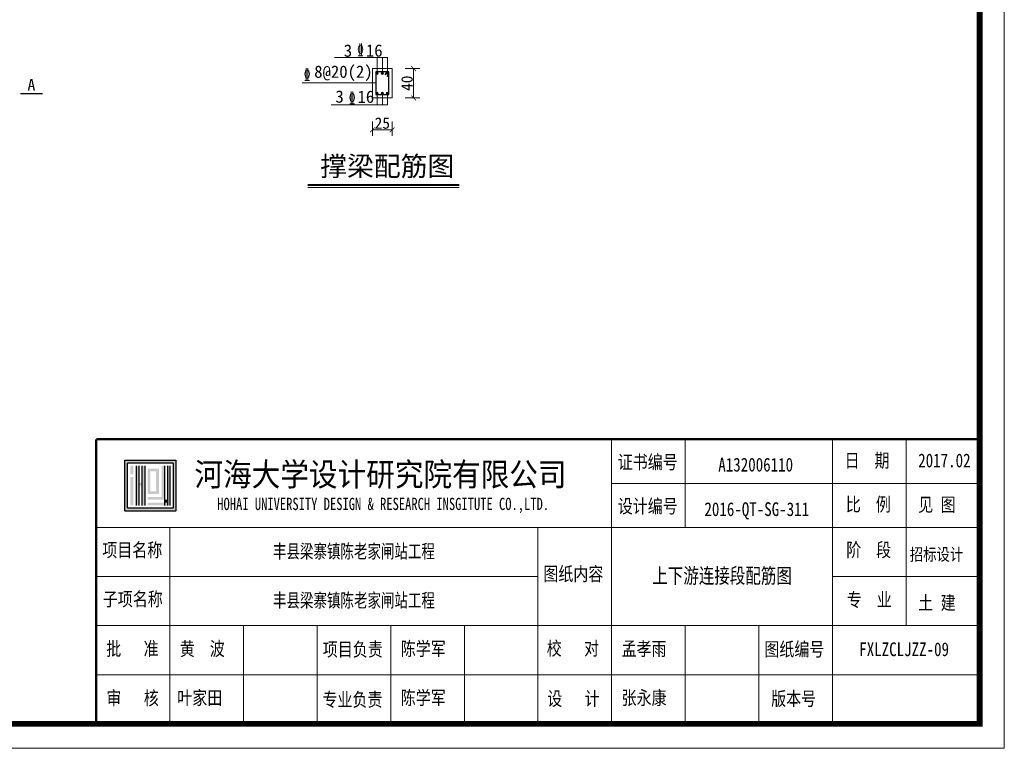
# Model space of a CAD drawing. Extents: x -13074 to 1448651, y 3648755 to 8081248.
# Tile 110 of 173: x 561408 to 561608, y 3858485 to 3858634. Entities that reach past the tile are written whole.
import ezdxf

# ---------------------------------------------------------------- set-up
doc = ezdxf.new("R2010")
doc.units = 0
doc.layers.get('0').update_dxf_attribs({"linetype": 'CONTINUOUS'})
for name, color, linetype, lineweight in [('0.09标注线', 3, 'CONTINUOUS', 9), ('0.13填充', 8, 'CONTINUOUS', 9), ('0.13文字', 255, 'CONTINUOUS', 13), ('0.13轮廓', 4, 'CONTINUOUS', 13), ('0.30粗线', 7, 'CONTINUOUS', 30), ('SHEET', 1, 'CONTINUOUS', 15), ('文字', 7, 'CONTINUOUS', 15)]:
    doc.layers.add(name, color=color, linetype=linetype, lineweight=lineweight)
doc.layers.add('HOHAITK', color=7, linetype='CONTINUOUS')
doc.styles.add('-仿宋_GB2312', font='FangSong_GB2312.ttf')
doc.styles.add('CHX-1', font='tssdeng.shx', dxfattribs={"width": 0.7, "height": 300, "bigfont": 'atssdchn.shx'})
doc.styles.add('FHZ', font='FangSong_GB2312.ttf', dxfattribs={"width": 0.7070000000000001, "height": 300})
doc.styles.add('HOHAITK', font='simhei.ttf')
doc.dimstyles.new('副本 (5) (2) STANDARD', dxfattribs={"dimtxt": 2.3, "dimasz": 1, "dimexe": 1.25, "dimexo": 1.5, "dimgap": 0.2, "dimtad": 1, "dimdec": 1, "dimzin": 0, "dimdsep": 46, "dimtxsty": '-仿宋_GB2312', "dimblk": 'ARCHTICK', "dimcen": 0.09, "dimadec": 0, "dimazin": 0, "dimtfac": 1, "dimtdec": 1, "dimtix": 1, "dimtmove": 2, "dimatfit": 3, "dimfxl": 1.7, "dimfxlon": 1, "dimtolj": 1, "dimtzin": 0, "dimlwd": 9, "dimlwe": 9, "dimarcsym": 0})

# ---------------------------------------------------------------- blocks, each defined once
blk = doc.blocks.new('_ARCHTICK')
at = {"color": 0, "linetype": 'ByBlock', "const_width": 0.15}
blk.add_lwpolyline([(-0.5, -0.5), (0.5, 0.5)], dxfattribs=at)

msp = doc.modelspace()

# ---------------------------------------------------------------- hatches: boundary and pattern name
at = {"layer": '0.30粗线'}
for points in [[(561480.3573246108, 3858623.076785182, 1), (561480.8573246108, 3858623.076785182, 1)], [(561481.4581820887, 3858623.077284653, -1), (561481.9581820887, 3858623.077284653, -1)], [(561482.4989141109, 3858623.076785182, 1), (561482.9989141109, 3858623.076785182, 1)], [(561480.3573246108, 3858618.995914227, -1), (561480.8573246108, 3858618.995914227, -1)], [(561481.4581820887, 3858618.995914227, -1), (561481.9581820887, 3858618.995914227, -1)], [(561482.4989141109, 3858618.995914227, -1), (561482.9989141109, 3858618.995914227, -1)]]:
    msp.add_hatch(color=256, dxfattribs=at).paths.add_polyline_path(points)
at = {"layer": 'HOHAITK', "ltscale": 1000}
h = msp.add_hatch(color=7, dxfattribs=at)
h.paths.add_polyline_path([(561439.5431472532, 3858533.849293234, 0.4142135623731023), (561439.6306892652, 3858533.936835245), (561439.6306892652, 3858544.16174225, 0.4142135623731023), (561439.5431472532, 3858544.249284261), (561429.3182402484, 3858544.249284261, 0.4142135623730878), (561429.2306982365, 3858544.16174225), (561429.2306982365, 3858533.936835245, 0.4142135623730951), (561429.3182402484, 3858533.849293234)])
h.paths.add_polyline_path([(561429.8084755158, 3858534.427070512), (561429.8084755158, 3858543.671506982), (561439.0529119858, 3858543.671506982), (561439.0529119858, 3858534.427070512)], flags=16)
at = {"layer": 'HOHAITK'}
h = msp.add_hatch(color=7, dxfattribs=at)
h.paths.add_polyline_path([(561430.9640300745, 3858543.093729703), (561430.3862527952, 3858543.093729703), (561430.3862527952, 3858542.515952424), (561430.9640300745, 3858542.515952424)])
h.paths.add_polyline_path([(561430.9640300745, 3858542.515952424), (561430.3862527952, 3858542.515952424), (561430.3862527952, 3858541.938175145), (561430.9640300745, 3858541.938175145)])
h.paths.add_polyline_path([(561430.9640300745, 3858541.938175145), (561430.3862527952, 3858541.938175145), (561430.3862527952, 3858541.360397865), (561430.9640300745, 3858541.360397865)])
h.paths.add_polyline_path([(561430.9640300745, 3858540.782620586), (561430.3862527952, 3858540.782620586), (561430.3862527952, 3858540.204843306), (561430.9640300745, 3858540.204843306)])
h.paths.add_polyline_path([(561430.9640300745, 3858540.204843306), (561430.3862527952, 3858540.204843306), (561430.3862527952, 3858539.627066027), (561430.9640300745, 3858539.627066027)])
h.paths.add_polyline_path([(561430.9640300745, 3858539.627066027), (561430.3862527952, 3858539.627066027), (561430.3862527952, 3858539.049288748), (561430.9640300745, 3858539.049288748)])
h.paths.add_polyline_path([(561430.9640300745, 3858539.049288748), (561430.3862527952, 3858539.049288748), (561430.3862527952, 3858538.471511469), (561430.9640300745, 3858538.471511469)])
h.paths.add_polyline_path([(561430.9640300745, 3858538.471511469), (561430.3862527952, 3858538.471511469), (561430.3862527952, 3858537.893734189), (561430.9640300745, 3858537.893734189)])
h.paths.add_polyline_path([(561430.9640300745, 3858537.893734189), (561430.3862527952, 3858537.893734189), (561430.3862527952, 3858537.31595691), (561430.9640300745, 3858537.31595691)])
h.paths.add_polyline_path([(561430.9640300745, 3858537.31595691), (561430.3862527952, 3858537.31595691), (561430.3862527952, 3858536.73817963), (561430.9640300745, 3858536.73817963)])
h.paths.add_polyline_path([(561430.9640300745, 3858536.73817963), (561430.3862527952, 3858536.73817963), (561430.3862527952, 3858536.160402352), (561430.9640300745, 3858536.160402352)])
h.paths.add_polyline_path([(561430.9640300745, 3858536.160402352), (561430.3862527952, 3858536.160402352), (561430.3862527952, 3858535.582625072), (561430.9640300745, 3858535.582625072)])
h.paths.add_polyline_path([(561430.9640300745, 3858535.582625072), (561430.3862527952, 3858535.582625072), (561430.3862527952, 3858535.004847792), (561430.9640300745, 3858535.004847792)])
h = msp.add_hatch(color=7, dxfattribs=at)
h.paths.add_polyline_path([(561432.1195846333, 3858543.093729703), (561431.5418073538, 3858543.093729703), (561431.5418073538, 3858542.515952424), (561432.1195846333, 3858542.515952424)])
h.paths.add_polyline_path([(561432.1195846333, 3858542.515952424), (561431.5418073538, 3858542.515952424), (561431.5418073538, 3858541.938175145), (561432.1195846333, 3858541.938175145)])
h.paths.add_polyline_path([(561432.1195846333, 3858541.938175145), (561431.5418073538, 3858541.938175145), (561431.5418073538, 3858541.360397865), (561432.1195846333, 3858541.360397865)])
h.paths.add_polyline_path([(561432.1195846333, 3858541.360397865), (561431.5418073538, 3858541.360397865), (561431.5418073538, 3858540.782620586), (561432.1195846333, 3858540.782620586)])
h.paths.add_polyline_path([(561432.1195846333, 3858540.782620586), (561431.5418073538, 3858540.782620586), (561431.5418073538, 3858540.204843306), (561432.1195846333, 3858540.204843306)])
h.paths.add_polyline_path([(561432.1195846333, 3858540.204843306), (561431.5418073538, 3858540.204843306), (561431.5418073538, 3858539.627066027), (561432.1195846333, 3858539.627066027)])
h.paths.add_polyline_path([(561432.1195846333, 3858539.627066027), (561431.5418073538, 3858539.627066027), (561431.5418073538, 3858539.049288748), (561432.1195846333, 3858539.049288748)])
h.paths.add_polyline_path([(561432.1195846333, 3858539.049288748), (561431.5418073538, 3858539.049288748), (561431.5418073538, 3858538.471511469), (561432.1195846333, 3858538.471511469)])
h.paths.add_polyline_path([(561432.1195846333, 3858538.471511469), (561431.5418073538, 3858538.471511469), (561431.5418073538, 3858537.893734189), (561432.1195846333, 3858537.893734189)])
h.paths.add_polyline_path([(561432.1195846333, 3858537.893734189), (561431.5418073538, 3858537.893734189), (561431.5418073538, 3858537.31595691), (561432.1195846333, 3858537.31595691)])
h.paths.add_polyline_path([(561432.1195846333, 3858537.31595691), (561431.5418073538, 3858537.31595691), (561431.5418073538, 3858536.73817963), (561432.1195846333, 3858536.73817963)])
h.paths.add_polyline_path([(561432.1195846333, 3858536.73817963), (561431.5418073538, 3858536.73817963), (561431.5418073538, 3858536.160402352), (561432.1195846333, 3858536.160402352)])
h.paths.add_polyline_path([(561432.1195846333, 3858536.160402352), (561431.5418073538, 3858536.160402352), (561431.5418073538, 3858535.582625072), (561432.1195846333, 3858535.582625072)])
h.paths.add_polyline_path([(561432.1195846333, 3858535.582625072), (561431.5418073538, 3858535.582625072), (561431.5418073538, 3858535.004847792), (561432.1195846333, 3858535.004847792)])
h = msp.add_hatch(color=7, dxfattribs=at)
h.paths.add_polyline_path([(561432.6973619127, 3858539.627066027), (561432.1195846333, 3858539.627066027), (561432.1195846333, 3858539.049288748), (561432.6973619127, 3858539.049288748)])
h.paths.add_polyline_path([(561433.2751391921, 3858539.627066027), (561432.6973619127, 3858539.627066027), (561432.6973619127, 3858539.049288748), (561433.2751391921, 3858539.049288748)])
h.paths.add_polyline_path([(561433.2751391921, 3858540.204843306), (561432.6973619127, 3858540.204843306), (561432.6973619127, 3858539.627066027), (561433.2751391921, 3858539.627066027)])
h.paths.add_polyline_path([(561433.2751391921, 3858540.782620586), (561432.6973619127, 3858540.782620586), (561432.6973619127, 3858540.204843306), (561433.2751391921, 3858540.204843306)])
h.paths.add_polyline_path([(561433.2751391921, 3858541.360397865), (561432.6973619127, 3858541.360397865), (561432.6973619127, 3858540.782620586), (561433.2751391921, 3858540.782620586)])
h.paths.add_polyline_path([(561433.2751391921, 3858541.938175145), (561432.6973619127, 3858541.938175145), (561432.6973619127, 3858541.360397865), (561433.2751391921, 3858541.360397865)])
h.paths.add_polyline_path([(561433.2751391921, 3858542.515952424), (561432.6973619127, 3858542.515952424), (561432.6973619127, 3858541.938175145), (561433.2751391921, 3858541.938175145)])
h.paths.add_polyline_path([(561433.2751391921, 3858543.093729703), (561432.6973619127, 3858543.093729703), (561432.6973619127, 3858542.515952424), (561433.2751391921, 3858542.515952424)])
h.paths.add_polyline_path([(561433.2751391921, 3858539.049288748), (561432.6973619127, 3858539.049288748), (561432.6973619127, 3858538.471511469), (561433.2751391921, 3858538.471511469)])
h.paths.add_polyline_path([(561433.2751391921, 3858538.471511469), (561432.6973619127, 3858538.471511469), (561432.6973619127, 3858537.893734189), (561433.2751391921, 3858537.893734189)])
h.paths.add_polyline_path([(561433.2751391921, 3858537.893734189), (561432.6973619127, 3858537.893734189), (561432.6973619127, 3858537.31595691), (561433.2751391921, 3858537.31595691)])
h.paths.add_polyline_path([(561433.2751391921, 3858537.31595691), (561432.6973619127, 3858537.31595691), (561432.6973619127, 3858536.73817963), (561433.2751391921, 3858536.73817963)])
h.paths.add_polyline_path([(561433.2751391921, 3858536.73817963), (561432.6973619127, 3858536.73817963), (561432.6973619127, 3858536.160402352), (561433.2751391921, 3858536.160402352)])
h.paths.add_polyline_path([(561433.2751391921, 3858536.160402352), (561432.6973619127, 3858536.160402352), (561432.6973619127, 3858535.582625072), (561433.2751391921, 3858535.582625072)])
h.paths.add_polyline_path([(561433.2751391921, 3858535.582625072), (561432.6973619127, 3858535.582625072), (561432.6973619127, 3858535.004847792), (561433.2751391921, 3858535.004847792)])
h = msp.add_hatch(color=7, dxfattribs=at)
h.paths.add_polyline_path([(561434.4306937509, 3858536.73817963), (561433.8529164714, 3858536.73817963), (561433.8529164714, 3858536.160402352), (561434.4306937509, 3858536.160402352)])
h.paths.add_polyline_path([(561435.0084710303, 3858536.73817963), (561434.4306937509, 3858536.73817963), (561434.4306937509, 3858536.160402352), (561435.0084710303, 3858536.160402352)])
h.paths.add_polyline_path([(561435.5862483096, 3858536.73817963), (561435.0084710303, 3858536.73817963), (561435.0084710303, 3858536.160402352), (561435.5862483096, 3858536.160402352)])
h.paths.add_polyline_path([(561436.1640255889, 3858536.73817963), (561435.5862483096, 3858536.73817963), (561435.5862483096, 3858536.160402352), (561436.1640255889, 3858536.160402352)])
h.paths.add_polyline_path([(561436.7418028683, 3858536.73817963), (561436.1640255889, 3858536.73817963), (561436.1640255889, 3858536.160402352), (561436.7418028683, 3858536.160402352)])
h.paths.add_polyline_path([(561437.3195801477, 3858536.73817963), (561436.7418028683, 3858536.73817963), (561436.7418028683, 3858536.160402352), (561437.3195801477, 3858536.160402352)])
h.paths.add_polyline_path([(561437.3195801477, 3858537.31595691), (561436.7418028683, 3858537.31595691), (561436.7418028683, 3858536.73817963), (561437.3195801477, 3858536.73817963)])
h.paths.add_polyline_path([(561437.3195801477, 3858537.893734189), (561436.7418028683, 3858537.893734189), (561436.7418028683, 3858537.31595691), (561437.3195801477, 3858537.31595691)])
h.paths.add_polyline_path([(561437.3195801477, 3858538.471511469), (561436.7418028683, 3858538.471511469), (561436.7418028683, 3858537.893734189), (561437.3195801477, 3858537.893734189)])
h.paths.add_polyline_path([(561437.3195801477, 3858539.049288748), (561436.7418028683, 3858539.049288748), (561436.7418028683, 3858538.471511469), (561437.3195801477, 3858538.471511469)])
h.paths.add_polyline_path([(561437.3195801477, 3858539.627066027), (561436.7418028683, 3858539.627066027), (561436.7418028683, 3858539.049288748), (561437.3195801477, 3858539.049288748)])
h.paths.add_polyline_path([(561437.3195801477, 3858540.204843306), (561436.7418028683, 3858540.204843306), (561436.7418028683, 3858539.627066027), (561437.3195801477, 3858539.627066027)])
h.paths.add_polyline_path([(561437.3195801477, 3858540.782620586), (561436.7418028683, 3858540.782620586), (561436.7418028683, 3858540.204843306), (561437.3195801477, 3858540.204843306)])
h.paths.add_polyline_path([(561437.3195801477, 3858541.360397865), (561436.7418028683, 3858541.360397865), (561436.7418028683, 3858540.782620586), (561437.3195801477, 3858540.782620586)])
h.paths.add_polyline_path([(561437.3195801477, 3858541.938175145), (561436.7418028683, 3858541.938175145), (561436.7418028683, 3858541.360397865), (561437.3195801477, 3858541.360397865)])
h.paths.add_polyline_path([(561437.3195801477, 3858542.515952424), (561436.7418028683, 3858542.515952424), (561436.7418028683, 3858541.938175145), (561437.3195801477, 3858541.938175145)])
h.paths.add_polyline_path([(561437.3195801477, 3858543.093729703), (561436.7418028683, 3858543.093729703), (561436.7418028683, 3858542.515952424), (561437.3195801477, 3858542.515952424)])
h.paths.add_polyline_path([(561434.4306937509, 3858535.582625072), (561433.8529164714, 3858535.582625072), (561433.8529164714, 3858535.004847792), (561434.4306937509, 3858535.004847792)])
h.paths.add_polyline_path([(561435.0084710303, 3858535.582625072), (561434.4306937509, 3858535.582625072), (561434.4306937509, 3858535.004847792), (561435.0084710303, 3858535.004847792)])
h.paths.add_polyline_path([(561435.5862483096, 3858535.582625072), (561435.0084710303, 3858535.582625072), (561435.0084710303, 3858535.004847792), (561435.5862483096, 3858535.004847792)])
h.paths.add_polyline_path([(561436.1640255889, 3858535.582625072), (561435.5862483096, 3858535.582625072), (561435.5862483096, 3858535.004847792), (561436.1640255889, 3858535.004847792)])
h.paths.add_polyline_path([(561436.7418028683, 3858535.582625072), (561436.1640255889, 3858535.582625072), (561436.1640255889, 3858535.004847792), (561436.7418028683, 3858535.004847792)])
h.paths.add_polyline_path([(561437.3195801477, 3858535.582625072), (561436.7418028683, 3858535.582625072), (561436.7418028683, 3858535.004847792), (561437.3195801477, 3858535.004847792)])
h.paths.add_polyline_path([(561437.8973574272, 3858535.582625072), (561437.3195801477, 3858535.582625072), (561437.3195801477, 3858535.004847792), (561437.8973574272, 3858535.004847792)])
h.paths.add_polyline_path([(561438.4751347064, 3858535.582625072), (561437.8973574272, 3858535.582625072), (561437.8973574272, 3858535.004847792), (561438.4751347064, 3858535.004847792)])
h.paths.add_polyline_path([(561438.4751347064, 3858536.160402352), (561437.8973574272, 3858536.160402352), (561437.8973574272, 3858535.582625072), (561438.4751347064, 3858535.582625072)])
h.paths.add_polyline_path([(561438.4751347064, 3858536.73817963), (561437.8973574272, 3858536.73817963), (561437.8973574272, 3858536.160402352), (561438.4751347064, 3858536.160402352)])
h.paths.add_polyline_path([(561438.4751347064, 3858537.31595691), (561437.8973574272, 3858537.31595691), (561437.8973574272, 3858536.73817963), (561438.4751347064, 3858536.73817963)])
h.paths.add_polyline_path([(561438.4751347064, 3858537.893734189), (561437.8973574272, 3858537.893734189), (561437.8973574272, 3858537.31595691), (561438.4751347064, 3858537.31595691)])
h.paths.add_polyline_path([(561438.4751347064, 3858538.471511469), (561437.8973574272, 3858538.471511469), (561437.8973574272, 3858537.893734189), (561438.4751347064, 3858537.893734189)])
h.paths.add_polyline_path([(561438.4751347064, 3858539.049288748), (561437.8973574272, 3858539.049288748), (561437.8973574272, 3858538.471511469), (561438.4751347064, 3858538.471511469)])
h.paths.add_polyline_path([(561438.4751347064, 3858539.627066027), (561437.8973574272, 3858539.627066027), (561437.8973574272, 3858539.049288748), (561438.4751347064, 3858539.049288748)])
h.paths.add_polyline_path([(561438.4751347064, 3858540.204843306), (561437.8973574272, 3858540.204843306), (561437.8973574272, 3858539.627066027), (561438.4751347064, 3858539.627066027)])
h.paths.add_polyline_path([(561438.4751347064, 3858540.782620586), (561437.8973574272, 3858540.782620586), (561437.8973574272, 3858540.204843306), (561438.4751347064, 3858540.204843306)])
h.paths.add_polyline_path([(561438.4751347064, 3858541.360397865), (561437.8973574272, 3858541.360397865), (561437.8973574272, 3858540.782620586), (561438.4751347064, 3858540.782620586)])
h.paths.add_polyline_path([(561438.4751347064, 3858541.938175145), (561437.8973574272, 3858541.938175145), (561437.8973574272, 3858541.360397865), (561438.4751347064, 3858541.360397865)])
h.paths.add_polyline_path([(561438.4751347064, 3858542.515952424), (561437.8973574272, 3858542.515952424), (561437.8973574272, 3858541.938175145), (561438.4751347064, 3858541.938175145)])
h.paths.add_polyline_path([(561438.4751347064, 3858543.093729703), (561437.8973574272, 3858543.093729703), (561437.8973574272, 3858542.515952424), (561438.4751347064, 3858542.515952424)])
h = msp.add_hatch(color=7, dxfattribs=at)
h.paths.add_polyline_path([(561434.4306937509, 3858537.893734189), (561433.8529164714, 3858537.893734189), (561433.8529164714, 3858537.31595691), (561434.4306937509, 3858537.31595691)])
h.paths.add_polyline_path([(561435.0084710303, 3858537.893734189), (561434.4306937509, 3858537.893734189), (561434.4306937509, 3858537.31595691), (561435.0084710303, 3858537.31595691)])
h.paths.add_polyline_path([(561435.5862483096, 3858537.893734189), (561435.0084710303, 3858537.893734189), (561435.0084710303, 3858537.31595691), (561435.5862483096, 3858537.31595691)])
h.paths.add_polyline_path([(561436.1640255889, 3858537.893734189), (561435.5862483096, 3858537.893734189), (561435.5862483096, 3858537.31595691), (561436.1640255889, 3858537.31595691)])
h.paths.add_polyline_path([(561436.1640255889, 3858538.471511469), (561435.5862483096, 3858538.471511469), (561435.5862483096, 3858537.893734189), (561436.1640255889, 3858537.893734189)])
h.paths.add_polyline_path([(561436.1640255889, 3858539.049288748), (561435.5862483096, 3858539.049288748), (561435.5862483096, 3858538.471511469), (561436.1640255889, 3858538.471511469)])
h.paths.add_polyline_path([(561436.1640255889, 3858539.627066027), (561435.5862483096, 3858539.627066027), (561435.5862483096, 3858539.049288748), (561436.1640255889, 3858539.049288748)])
h.paths.add_polyline_path([(561436.1640255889, 3858540.204843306), (561435.5862483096, 3858540.204843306), (561435.5862483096, 3858539.627066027), (561436.1640255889, 3858539.627066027)])
h.paths.add_polyline_path([(561436.1640255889, 3858540.782620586), (561435.5862483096, 3858540.782620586), (561435.5862483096, 3858540.204843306), (561436.1640255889, 3858540.204843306)])
h.paths.add_polyline_path([(561436.1640255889, 3858541.360397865), (561435.5862483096, 3858541.360397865), (561435.5862483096, 3858540.782620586), (561436.1640255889, 3858540.782620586)])
h.paths.add_polyline_path([(561436.1640255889, 3858541.938175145), (561435.5862483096, 3858541.938175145), (561435.5862483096, 3858541.360397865), (561436.1640255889, 3858541.360397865)])
h.paths.add_polyline_path([(561436.1640255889, 3858542.515952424), (561435.5862483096, 3858542.515952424), (561435.5862483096, 3858541.938175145), (561436.1640255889, 3858541.938175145)])
h.paths.add_polyline_path([(561435.5862483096, 3858542.515952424), (561435.0084710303, 3858542.515952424), (561435.0084710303, 3858541.938175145), (561435.5862483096, 3858541.938175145)])
h.paths.add_polyline_path([(561435.0084710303, 3858542.515952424), (561434.4306937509, 3858542.515952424), (561434.4306937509, 3858541.938175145), (561435.0084710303, 3858541.938175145)])
h.paths.add_polyline_path([(561434.4306937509, 3858542.515952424), (561433.8529164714, 3858542.515952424), (561433.8529164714, 3858541.938175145), (561434.4306937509, 3858541.938175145)])
h.paths.add_polyline_path([(561434.4306937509, 3858541.938175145), (561433.8529164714, 3858541.938175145), (561433.8529164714, 3858541.360397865), (561434.4306937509, 3858541.360397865)])
h.paths.add_polyline_path([(561434.4306937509, 3858541.360397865), (561433.8529164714, 3858541.360397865), (561433.8529164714, 3858540.782620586), (561434.4306937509, 3858540.782620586)])
h.paths.add_polyline_path([(561434.4306937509, 3858540.782620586), (561433.8529164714, 3858540.782620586), (561433.8529164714, 3858540.204843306), (561434.4306937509, 3858540.204843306)])
h.paths.add_polyline_path([(561434.4306937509, 3858540.204843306), (561433.8529164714, 3858540.204843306), (561433.8529164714, 3858539.627066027), (561434.4306937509, 3858539.627066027)])
h.paths.add_polyline_path([(561434.4306937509, 3858539.627066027), (561433.8529164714, 3858539.627066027), (561433.8529164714, 3858539.049288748), (561434.4306937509, 3858539.049288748)])
h.paths.add_polyline_path([(561434.4306937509, 3858539.049288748), (561433.8529164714, 3858539.049288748), (561433.8529164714, 3858538.471511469), (561434.4306937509, 3858538.471511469)])
h.paths.add_polyline_path([(561434.4306937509, 3858538.471511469), (561433.8529164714, 3858538.471511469), (561433.8529164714, 3858537.893734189), (561434.4306937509, 3858537.893734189)])
msp.add_hatch(color=7, dxfattribs=at).paths.add_polyline_path([(561437.8973574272, 3858536.160402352), (561437.3195801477, 3858536.160402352), (561437.3195801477, 3858535.582625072), (561437.8973574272, 3858535.582625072)])

# ---------------------------------------------------------------- linework, layer by layer
at = {"layer": '0.13填充', "lineweight": 40, "ltscale": 0.005}
msp.add_line((561466.5026334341, 3858600.362253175), (561497.3503071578, 3858600.362253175), dxfattribs=at)
at = {"layer": '0.13填充', "ltscale": 0.005}
msp.add_line((561466.5026334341, 3858599.815042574), (561497.3503071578, 3858599.815042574), dxfattribs=at)
at = {"layer": '0.13文字', "color": 3, "lineweight": 13}
for p, q in [((561482.1108471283, 3858626.297451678), (561471.977138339, 3858626.297451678)), ((561474.3283209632, 3858626.297451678), (561482.7489141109, 3858626.297451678)), ((561480.6489141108, 3858623.076785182), (561480.6489141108, 3858626.297451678)), ((561481.7497715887, 3858623.077284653), (561481.7497715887, 3858626.29795115)), ((561482.7489141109, 3858623.076785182), (561482.7489141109, 3858626.297451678)), ((561465.3394369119, 3858621.12905487), (561480.3883890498, 3858621.12905487)), ((561480.6489141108, 3858618.995914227), (561480.6489141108, 3858616.654195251)), ((561481.7081820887, 3858618.995914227), (561481.7081820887, 3858616.654195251)), ((561482.7489141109, 3858618.995914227), (561482.7489141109, 3858616.654195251)), ((561471.290471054, 3858616.654195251), (561482.7489141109, 3858616.654195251)), ((561482.1108471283, 3858616.654195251), (561471.290471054, 3858616.654195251))]:
    msp.add_line(p, q, dxfattribs=at)
at = {"layer": '0.13轮廓'}
for centre in [(561480.6073246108, 3858623.076785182), (561481.7081820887, 3858623.077284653), (561482.7489141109, 3858623.076785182), (561480.6073246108, 3858618.995914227), (561481.7081820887, 3858618.995914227), (561482.7489141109, 3858618.995914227)]:
    msp.add_circle(centre, 0.25, dxfattribs=at)
at = {"layer": '0.30粗线', "color": 4, "lineweight": 20}
for p, q in [((561479.6883890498, 3858624.036349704), (561479.6883890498, 3858618.036349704)), ((561483.6883890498, 3858624.036349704), (561479.6883890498, 3858624.036349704)), ((561483.6883890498, 3858618.036349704), (561483.6883890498, 3858624.036349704)), ((561479.6883890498, 3858618.036349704), (561483.6883890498, 3858618.036349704))]:
    msp.add_line(p, q, dxfattribs=at)
at = {"layer": '0.30粗线', "color": 1}
for p, q in [((561480.3883890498, 3858623.336349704), (561480.3883890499, 3858618.736349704)), ((561482.9883890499, 3858623.336349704), (561480.3883890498, 3858623.336349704)), ((561482.5875234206, 3858623.336349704), (561482.1932489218, 3858622.765805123)), ((561482.9883890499, 3858622.924582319), (561482.623420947, 3858622.396446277)), ((561482.9883890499, 3858618.736349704), (561482.9883890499, 3858623.336349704)), ((561480.3883890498, 3858618.736349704), (561482.9883890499, 3858618.736349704))]:
    msp.add_line(p, q, dxfattribs=at)
at = {"layer": '0.30粗线'}
msp.add_line((561407.9717852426, 3858618.941892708, 0.03502829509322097), (561412.4680450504, 3858618.941892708, 0.03502829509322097), dxfattribs=at)
at = {"layer": 'HOHAITK', "color": 7}
for p, q in [((561431.5418073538, 3858543.093729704), (561431.5418073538, 3858535.004847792)), ((561432.1195846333, 3858543.093729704), (561432.1195846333, 3858535.004847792)), ((561432.6973619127, 3858543.093729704), (561432.6973619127, 3858535.004847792)), ((561433.2751391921, 3858543.093729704), (561433.2751391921, 3858535.004847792)), ((561437.3195801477, 3858543.093729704), (561437.3195801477, 3858535.004847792)), ((561437.897357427, 3858543.093729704), (561437.897357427, 3858535.004847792)), ((561438.4751347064, 3858535.004847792), (561438.4751347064, 3858543.093729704))]:
    msp.add_line(p, q, dxfattribs=at)
for points in [[(561429.3182402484, 3858544.249284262), (561439.5431472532, 3858544.249284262, -0.4142135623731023), (561439.6306892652, 3858544.16174225), (561439.6306892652, 3858533.936835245, -0.4142135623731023), (561439.5431472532, 3858533.849293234), (561429.3182402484, 3858533.849293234, -0.414213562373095), (561429.2306982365, 3858533.936835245), (561429.2306982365, 3858544.16174225, -0.4142135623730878)], [(561429.8960175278, 3858543.671506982), (561438.9653699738, 3858543.671506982, -0.414213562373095), (561439.0529119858, 3858543.583964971), (561439.0529119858, 3858534.514612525, -0.414213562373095), (561438.9653699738, 3858534.427070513), (561429.8960175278, 3858534.427070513, -0.414213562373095), (561429.8084755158, 3858534.514612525), (561429.8084755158, 3858543.583964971, -0.414213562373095)]]:
    msp.add_lwpolyline(points, format="xyb", close=True, dxfattribs=at)
at = {"layer": 'SHEET', "color": 7}
for p, q in [((561528.4061464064, 3858530.488851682), (561528.4061464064, 3858548.488837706)), ((561543.4061347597, 3858530.488851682), (561543.4061347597, 3858548.488837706)), ((561573.4061114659, 3858530.488851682), (561573.4061114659, 3858548.488837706)), ((561588.4060998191, 3858510.488867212), (561588.4060998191, 3858548.488837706)), ((561603.4060881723, 3858539.488844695), (561528.4061464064, 3858539.488844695)), ((561423.4062279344, 3858530.488851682), (561603.4060881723, 3858530.488851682)), ((561423.4062279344, 3858490.48888274), (561423.4062279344, 3858530.488851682)), ((561423.4062279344, 3858530.488851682), (561498.4061697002, 3858530.488851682)), ((561438.4062162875, 3858490.48888274), (561438.4062162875, 3858530.488851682)), ((561513.4061580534, 3858490.48888274), (561513.4061580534, 3858530.488851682)), ((561528.4061464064, 3858490.48888274), (561528.4061464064, 3858530.488851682)), ((561573.4061114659, 3858490.48888274), (561573.4061114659, 3858530.488851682)), ((561573.4061114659, 3858510.488867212), (561573.4061114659, 3858530.488851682)), ((561423.4062279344, 3858520.488859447), (561513.4061580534, 3858520.488859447)), ((561573.4061114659, 3858520.488859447), (561603.4060881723, 3858520.488859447)), ((561423.4062279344, 3858510.488867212), (561603.4060881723, 3858510.488867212)), ((561453.4062046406, 3858490.48888274), (561453.4062046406, 3858510.488867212)), ((561468.4061929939, 3858490.48888274), (561468.4061929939, 3858510.488867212)), ((561483.406181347, 3858490.48888274), (561483.406181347, 3858510.488867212)), ((561498.4061697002, 3858490.48888274), (561498.4061697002, 3858510.488867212)), ((561543.4061347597, 3858490.48888274), (561543.4061347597, 3858510.488867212)), ((561558.4061231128, 3858490.48888274), (561558.4061231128, 3858510.488867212)), ((561603.4060881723, 3858490.48888274), (561603.4060881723, 3858510.488867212)), ((561423.4062279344, 3858500.488874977), (561603.4060881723, 3858500.488874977))]:
    msp.add_line(p, q, dxfattribs=at)
msp.add_lwpolyline([(561608.40608429, 3858485.488886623), (561188.406410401, 3858485.488886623), (561188.406410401, 3858782.488656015), (561608.40608429, 3858782.488656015)], close=True, dxfattribs=at)
at = {"layer": 'SHEET', "color": 7, "const_width": 1.199999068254}
msp.add_lwpolyline([(561213.4063909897, 3858777.488659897), (561603.4060881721, 3858777.488659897), (561603.4060881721, 3858490.48888274), (561213.4063909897, 3858490.48888274)], close=True, dxfattribs=at)
at = {"layer": 'SHEET', "color": 7, "const_width": 0.4999996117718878}
for points in [[(561423.4062279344, 3858490.48888274), (561423.4062279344, 3858548.488837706)], [(561423.4062279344, 3858548.488837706), (561603.4060881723, 3858548.488837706)]]:
    msp.add_lwpolyline(points, dxfattribs=at)

# ---------------------------------------------------------------- texts
at = {"color": 7, "insert": (561550.9061289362, 3858520.488859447), "char_height": 3.085709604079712, "width": 44.99996505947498, "attachment_point": 5, "style": 'FHZ'}
msp.add_mtext('{\\W0.75;上下游连接段配筋图}', dxfattribs=at)
at = {"layer": '0.09标注线', "style": '-仿宋_GB2312'}
for s, insert, char_height, width, attachment_point in [('3', (561475.5464377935, 3858628.930459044), 2.5, 17.07402900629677, 3), ('16', (561478.3472191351, 3858626.41687757, -1.397895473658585), 2.5, 17.07402900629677, 7), ('8@20(2)', (561467.8163690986, 3858621.476225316), 2.5, 17.07402900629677, 7), ('A', (561409.3818385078, 3858621.908457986, 0.03502829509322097), 2.4, 12.60969114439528, 1), ('3', (561473.833581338, 3858617.027846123), 2.5, 17.07402900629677, 9), ('16', (561476.6343626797, 3858619.541427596, -1.397895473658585), 2.5, 17.07402900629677, 1)]:
    msp.add_mtext(s, dxfattribs=dict(at, insert=insert, char_height=char_height, width=width, attachment_point=attachment_point))
at = {"layer": 'HOHAITK', "color": 7, "style": 'HOHAITK'}
for s, height, width, p in [('河海大学设计研究院有限公司', 4.749996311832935, 0.9, (561443.4134485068, 3858538.941673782)), ('HOHAI UNIVERSITY DESIGN & RESEARCH INSGITUTE CO.,LTD.', 2.49999805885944, 0.75, (561448.0635552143, 3858534.051437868))]:
    msp.add_text(s, height=height, dxfattribs=dict(at, width=width)).set_placement(p)
at = {"layer": 'SHEET', "color": 7, "style": 'FHZ', "width": 0.8}
for s, height, p in [('证书编号', 2.799997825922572, (561529.6534733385, 3858542.4346427)), ('A132006110', 2.799997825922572, (561550.1383917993, 3858541.901216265)), ('日  期', 2.799997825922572, (561575.8638998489, 3858542.759168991)), ('2017.02', 2.799997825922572, (561590.863888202, 3858542.759168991)), ('设计编号', 2.799997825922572, (561529.6587493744, 3858533.434649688)), ('比  例', 2.799997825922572, (561576.1269138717, 3858533.815675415)), ('见 图', 2.799997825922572, (561590.863888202, 3858533.75917598)), ('项目名称', 2.799997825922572, (561424.6415201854, 3858524.498827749)), ('阶  段', 2.799997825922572, (561576.194862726, 3858524.545887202)), ('招标设计', 2.49999805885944, (561589.1407712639, 3858523.759183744)), ('图纸内容', 2.799997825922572, (561514.4952645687, 3858519.640580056)), ('子项名称', 2.799997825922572, (561424.7456313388, 3858514.498835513)), ('专  业', 2.799997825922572, (561576.3180276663, 3858514.370493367)), ('土 建', 2.799997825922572, (561590.863888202, 3858513.759191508)), ('批   准', 2.799997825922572, (561425.4356258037, 3858504.3865439)), ('黄  波', 2.799997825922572, (561440.4356141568, 3858504.3865439)), ('项目负责', 2.799997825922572, (561469.5647874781, 3858504.258201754)), ('陈学军', 2.799997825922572, (561485.4355792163, 3858504.3865439)), ('校   对', 2.799997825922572, (561515.1741998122, 3858504.450714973)), ('孟孝雨', 2.799997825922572, (561530.4355442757, 3858504.3865439)), ('图纸编号', 2.799997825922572, (561559.5291725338, 3858504.279592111)), ('FXLZCLJZZ-09', 2.799997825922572, (561578.8566661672, 3858504.279592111)), ('审   核', 2.799997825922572, (561425.4708973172, 3858494.322380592)), ('叶家田', 2.799997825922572, (561439.9183902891, 3858494.386551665)), ('专业负责', 2.799997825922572, (561469.4926631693, 3858494.022915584)), ('陈学军', 2.799997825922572, (561485.4355792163, 3858494.386551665)), ('设   计', 2.799997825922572, (561515.2924139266, 3858494.211150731)), ('张永康', 2.799997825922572, (561530.4355442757, 3858494.386551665)), ('版本号', 2.799997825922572, (561560.9107736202, 3858494.208987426))]:
    msp.add_text(s, height=height, dxfattribs=at).set_placement(p)
at = {"layer": 'SHEET', "color": 1, "style": 'FHZ', "width": 0.8}
msp.add_text('2016-QT-SG-311', height=2.799997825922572, dxfattribs=at).set_placement((561547.3091499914, 3858532.82543187))
at = {"layer": 'SHEET', "color": 7, "char_height": 2.799997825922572, "width": 74.99994176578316, "attachment_point": 5, "style": 'FHZ'}
for insert in [(561475.9061871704, 3858525.488855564), (561475.9061871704, 3858515.488863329)]:
    msp.add_mtext('{\\W0.72;丰县梁寨镇陈老家闸站工程}', dxfattribs=dict(at, insert=insert))
at = {"layer": '文字', "style": 'CHX-1', "width": 0.62}
for s, p in [('\x84', (561476.5894255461, 3858626.635295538, -1.397895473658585)), ('\x84', (561465.704470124, 3858621.591116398, -1.397895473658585)), ('%%132', (561474.8765690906, 3858616.823009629, -1.397895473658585))]:
    msp.add_text(s, height=2.5, dxfattribs=at).set_placement(p)
at = {"layer": '文字', "color": 7, "insert": (561469.0532668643, 3858606.12844909), "char_height": 4, "width": 38.01371816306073, "attachment_point": 1, "style": '-仿宋_GB2312'}
msp.add_mtext('撑梁配筋图', dxfattribs=at)

# ---------------------------------------------------------------- dimensions: what is measured, and where the dimension line sits
at = {"color": 3, "linetype": 'Continuous', "lineweight": 13}
msp.add_linear_dim(base=(561488.0749486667, 3858624.036349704), p1=(561483.6883890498, 3858618.036349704), p2=(561483.6883890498, 3858624.036349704), angle=90, text='40', dimstyle='副本 (5) (2) STANDARD', override={"dimdec": 0, "dimlfac": 10}, dxfattribs=at).render()
msp.add_linear_dim(base=(561483.6883890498, 3858611.552317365), p1=(561479.6883890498, 3858618.036349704), p2=(561483.6883890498, 3858618.036349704), text='25', dimstyle='副本 (5) (2) STANDARD', override={"dimdec": 0, "dimlfac": 10}, dxfattribs=at).render()

doc.saveas('drawing.dxf')
